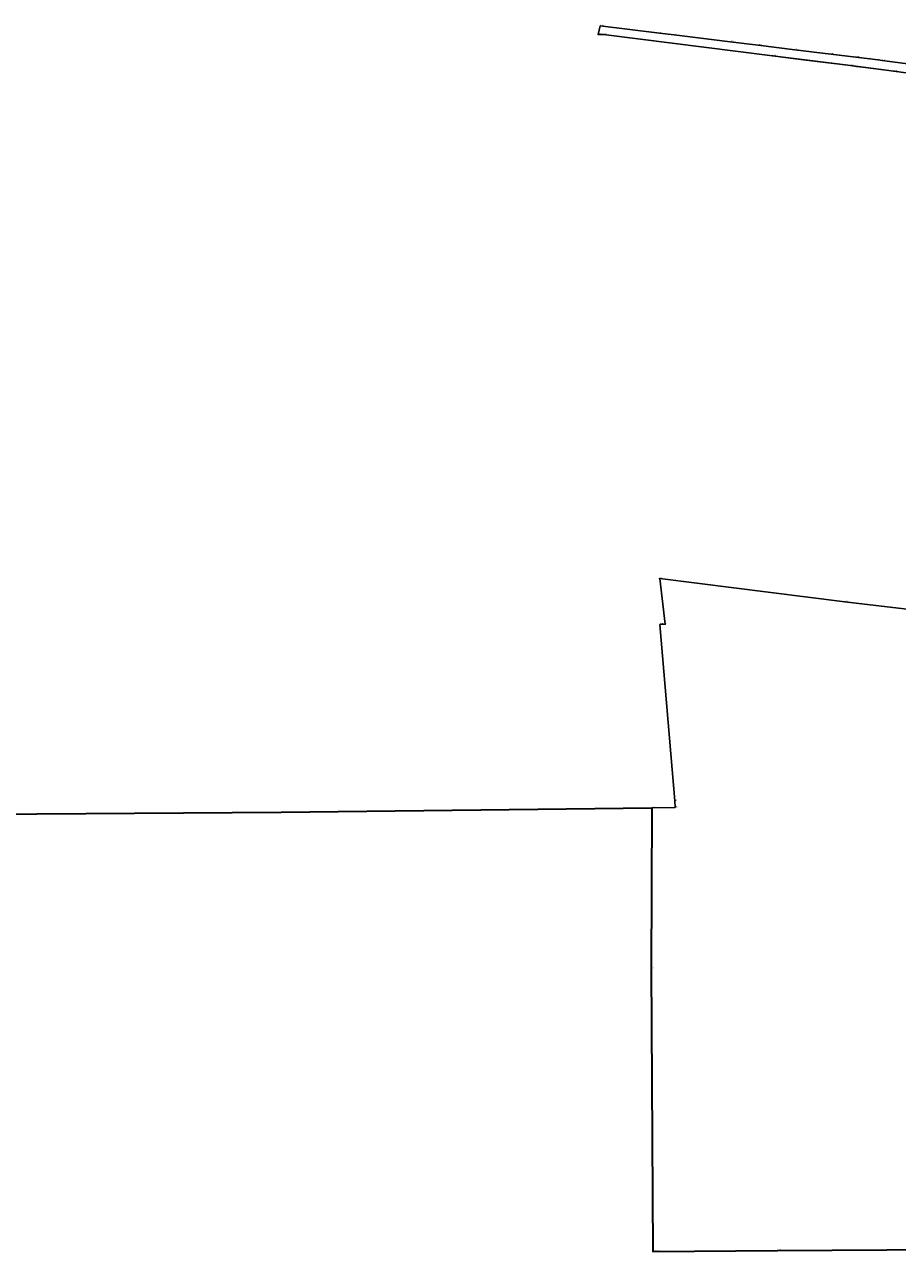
# Model space of a CAD drawing. Header units: metres. Extents: x 5550519 to 5556068, y 5707831 to 5711778.
# Tile 2 of 6: x 5553349 to 5554399, y 5707831 to 5709307. Entities that reach past the tile are written whole.
import ezdxf
from ezdxf.enums import TextEntityAlignment as Align

# ---------------------------------------------------------------- set-up
doc = ezdxf.new("R2010")
doc.units = ezdxf.units.M
doc.header["$MEASUREMENT"] = 0
doc.linetypes.add('219-1000', pattern=[0])
doc.layers.get('0').update_dxf_attribs({"color": 2, "linetype": 'CONTINUOUS', "lineweight": 5})
for name, color, linetype in [('202-punkt graniczny', 7, 'CONTINUOUS'), ('202-punkt graniczny-Atr103', 7, 'CONTINUOUS'), ('203-punkt graniczny', 7, 'CONTINUOUS'), ('203-punkt graniczny-Atr103', 7, 'CONTINUOUS'), ('216-obręb ewidencyjny', 7, 'CONTINUOUS'), ('218-kontur użytku gruntowego', 7, 'CONTINUOUS'), ('219-działka ewidencyjna', 7, 'CONTINUOUS')]:
    doc.layers.add(name, color=color, linetype=linetype)
doc.styles.get("Standard").update_dxf_attribs({"font": 'Working1250', "width": 0.75})

# ---------------------------------------------------------------- blocks, each defined once
blk = doc.blocks.new('202')
at = {"color": 0, "linetype": 'Continuous', "lineweight": 0}
blk.add_circle((0, 0), 0.4, dxfattribs=at)
blk = doc.blocks.new('203')
at = {"linetype": 'Continuous', "lineweight": 0}
h = blk.add_hatch(color=0, dxfattribs=at)
edge = h.paths.add_edge_path()
edge.add_arc((0, 0), 0.09, 0, 360)

msp = doc.modelspace()

# ---------------------------------------------------------------- linework, layer by layer
at = {"layer": '216-obręb ewidencyjny', "color": 4, "linetype": 'Continuous', "lineweight": 35, "flags": 128}
msp.add_lwpolyline([(5553245.62, 5708356.81), (5553657.79, 5708359.66), (5554103.66, 5708364.87), (5554102.87, 5708171.42), (5554104.77, 5707831.27), (5554255.1, 5707832.41), (5554583.29, 5707834.5)], dxfattribs=at)
at = {"layer": '218-kontur użytku gruntowego', "color": 3, "linetype": 'Continuous', "lineweight": 18, "flags": 128}
for points in [[(5554041.47, 5709305.9), (5554039.19, 5709295.51)], [(5554113.07, 5709297.05), (5554041.47, 5709305.9)], [(5554130.6, 5709294.89), (5554113.07, 5709297.05)], [(5554039.19, 5709295.51), (5554045.68, 5709295.56)], [(5554045.68, 5709295.56), (5554221.1, 5709273.28)], [(5554198.02, 5709286.56), (5554130.6, 5709294.89)], [(5554231.76, 5709282.54), (5554198.02, 5709286.56)], [(5554275.9, 5709276.96), (5554231.76, 5709282.54)], [(5554221.1, 5709273.28), (5554248.89, 5709269.76)], [(5554248.89, 5709269.76), (5554286.34, 5709265.04)], [(5554294.15, 5709274.71), (5554275.9, 5709276.96)], [(5554319.12, 5709271.64), (5554294.15, 5709274.71)], [(5554349.16, 5709268.02), (5554319.12, 5709271.64)], [(5554380.75, 5709264.25), (5554349.16, 5709268.02)], [(5554286.34, 5709265.04), (5554342.61, 5709257.96)], [(5554342.61, 5709257.96), (5554350.02, 5709256.99)], [(5554350.02, 5709256.99), (5554357.6, 5709256.01)], [(5554357.6, 5709256.01), (5554394.85, 5709251.18)], [(5554433.02, 5709257.41), (5554380.75, 5709264.25)], [(5554394.85, 5709251.18), (5554432.88, 5709246.03)], [(5554335.92, 5708612.8), (5554113.32, 5708640.95)], [(5554113.32, 5708640.95), (5554119.58, 5708585.85)], [(5554455.1, 5708598.63), (5554335.92, 5708612.8)], [(5554119.58, 5708585.85), (5554113.27, 5708585.73)], [(5554113.27, 5708585.73), (5554131.55, 5708373.18)], [(5554131.55, 5708373.18), (5554131.91, 5708365.29)], [(5554103.66, 5708364.87), (5554102.87, 5708171.42)], [(5554131.91, 5708365.29), (5554103.66, 5708364.87)], [(5554102.87, 5708171.42), (5554104.77, 5707831.27)], [(5554104.77, 5707831.27), (5554255.1, 5707832.41)], [(5554255.1, 5707832.41), (5554583.29, 5707834.5)]]:
    msp.add_lwpolyline(points, dxfattribs=at)
at = {"layer": '219-działka ewidencyjna', "color": 94, "linetype": '219-1000', "lineweight": 30, "flags": 128}
for points in [[(5554039.19, 5709295.51), (5554041.47, 5709305.9)], [(5554041.47, 5709305.9), (5554113.07, 5709297.05)], [(5554113.07, 5709297.05), (5554130.6, 5709294.89)], [(5554039.19, 5709295.51), (5554045.68, 5709295.56)], [(5554045.68, 5709295.56), (5554248.89, 5709269.76)], [(5554198.02, 5709286.56), (5554130.6, 5709294.89)], [(5554198.02, 5709286.56), (5554231.76, 5709282.54)], [(5554231.76, 5709282.54), (5554275.9, 5709276.96)], [(5554248.89, 5709269.76), (5554342.61, 5709257.96)], [(5554275.9, 5709276.96), (5554319.12, 5709271.64)], [(5554319.12, 5709271.64), (5554349.16, 5709268.02)], [(5554349.16, 5709268.02), (5554365.93, 5709266.02)], [(5554342.61, 5709257.96), (5554394.85, 5709251.18)], [(5554365.93, 5709266.02), (5554375.86, 5709264.83)], [(5554380.75, 5709264.25), (5554375.86, 5709264.83)], [(5554380.75, 5709264.25), (5554433.02, 5709257.41)], [(5554394.85, 5709251.18), (5554432.88, 5709246.03)], [(5554113.32, 5708640.95), (5554119.58, 5708585.85)], [(5554113.32, 5708640.95), (5554335.92, 5708612.8)], [(5554335.92, 5708612.8), (5554455.1, 5708598.63)], [(5554113.27, 5708585.73), (5554119.58, 5708585.85)], [(5554113.27, 5708585.73), (5554131.55, 5708373.18)], [(5554131.55, 5708373.18), (5554131.91, 5708365.29)], [(5554103.66, 5708364.87), (5554102.87, 5708171.42)], [(5554103.66, 5708364.87), (5554131.91, 5708365.29)], [(5554102.87, 5708171.42), (5554104.77, 5707831.27)], [(5554104.77, 5707831.27), (5554255.1, 5707832.41)], [(5554255.1, 5707832.41), (5554583.29, 5707834.5)]]:
    msp.add_lwpolyline(points, dxfattribs=at)

# ---------------------------------------------------------------- block references
at = {"layer": '202-punkt graniczny', "color": 252, "linetype": 'Continuous', "lineweight": 18}
for p in [(5554039.19, 5709295.51), (5554045.68, 5709295.56), (5554248.89, 5709269.76), (5554342.61, 5709257.96), (5554394.85, 5709251.18), (5554113.32, 5708640.95), (5554335.92, 5708612.8), (5554119.58, 5708585.85)]:
    msp.add_blockref('202', p, dxfattribs=at)
at = {"layer": '203-punkt graniczny', "color": 252, "linetype": 'Continuous', "lineweight": 18}
for p in [(5554041.47, 5709305.9), (5554113.07, 5709297.05), (5554130.6, 5709294.89), (5554198.02, 5709286.56), (5554231.76, 5709282.54), (5554275.9, 5709276.96), (5554319.12, 5709271.64), (5554349.16, 5709268.02), (5554365.93, 5709266.02), (5554375.86, 5709264.83), (5554380.75, 5709264.25), (5554113.27, 5708585.73), (5554131.55, 5708373.18), (5554103.66, 5708364.87), (5554131.91, 5708365.29), (5554102.87, 5708171.42), (5554104.77, 5707831.27), (5554255.1, 5707832.41)]:
    msp.add_blockref('203', p, dxfattribs=at)

# ---------------------------------------------------------------- texts
at = {"layer": '202-punkt graniczny-Atr103', "color": 252, "width": 0.9}
for s, p in [('10364', (5554039.19, 5709295.51)), ('10364', (5554039.19, 5709295.51)), ('10050', (5554045.68, 5709295.56)), ('10050', (5554045.68, 5709295.56)), ('10058', (5554248.89, 5709269.76)), ('10058', (5554248.89, 5709269.76)), ('10062', (5554342.61, 5709257.96)), ('10062', (5554342.61, 5709257.96)), ('10002', (5554394.85, 5709251.18)), ('10002', (5554394.85, 5709251.18)), ('10491', (5554113.32, 5708640.95)), ('10491', (5554113.32, 5708640.95)), ('10241', (5554335.92, 5708612.8)), ('10241', (5554335.92, 5708612.8)), ('170', (5554119.58, 5708585.85)), ('170', (5554119.58, 5708585.85))]:
    msp.add_text(s, height=1.125, dxfattribs=at).set_placement(p, align=Align.BOTTOM_LEFT)
at = {"layer": '203-punkt graniczny-Atr103', "color": 252, "width": 0.9}
for s, p in [('10012', (5554041.47, 5709305.9)), ('10012', (5554041.47, 5709305.9)), ('n7', (5554113.07, 5709297.05)), ('n7', (5554113.07, 5709297.05)), ('n8', (5554130.6, 5709294.89)), ('n8', (5554130.6, 5709294.89)), ('10070', (5554198.02, 5709286.56)), ('10070', (5554198.02, 5709286.56)), ('10041', (5554231.76, 5709282.54)), ('10041', (5554231.76, 5709282.54)), ('10060', (5554275.9, 5709276.96)), ('10060', (5554275.9, 5709276.96)), ('10037', (5554319.12, 5709271.64)), ('10037', (5554319.12, 5709271.64)), ('10023', (5554349.16, 5709268.02)), ('10023', (5554349.16, 5709268.02)), ('p1', (5554365.93, 5709266.02)), ('p1', (5554365.93, 5709266.02)), ('p2', (5554375.86, 5709264.83)), ('p2', (5554375.86, 5709264.83)), ('10006', (5554380.75, 5709264.25)), ('10006', (5554380.75, 5709264.25)), ('10555', (5554113.27, 5708585.73)), ('10555', (5554113.27, 5708585.73)), ('160', (5554131.55, 5708373.18)), ('160', (5554131.55, 5708373.18)), ('183', (5554131.91, 5708365.29)), ('183', (5554131.91, 5708365.29)), ('3213', (5554103.66, 5708364.87)), ('3213', (5554103.66, 5708364.87)), ('3212', (5554102.87, 5708171.42)), ('3212', (5554102.87, 5708171.42)), ('P.0201.243', (5554104.77, 5707831.27)), ('P.0201.243', (5554104.77, 5707831.27)), ('P.0201.249', (5554255.1, 5707832.41)), ('P.0201.249', (5554255.1, 5707832.41))]:
    msp.add_text(s, height=1.125, dxfattribs=at).set_placement(p, align=Align.BOTTOM_LEFT)

doc.saveas('drawing.dxf')
